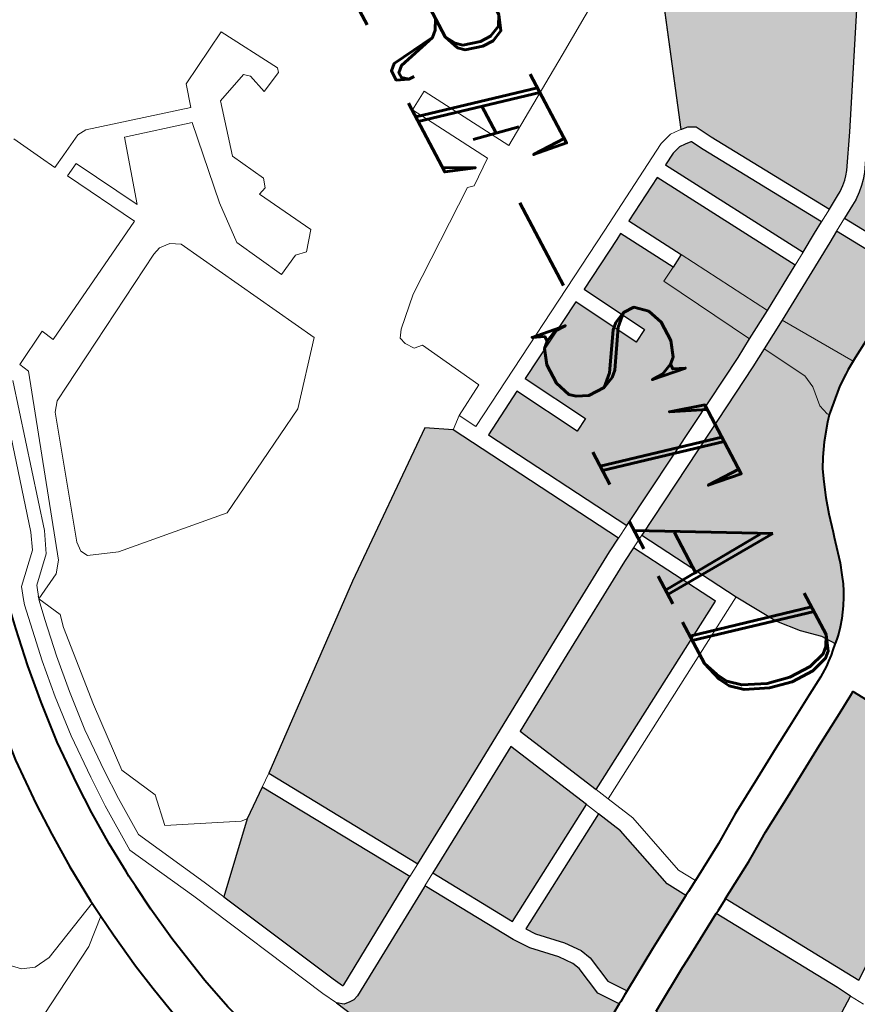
# Model space of a CAD drawing. Header units: metres. Extents: x 148691 to 149199, y 486355 to 486958.
# Tile 57 of 93: x 149133 to 149141, y 486507 to 486517. Entities that reach past the tile are written whole.
import ezdxf

# ---------------------------------------------------------------- set-up
doc = ezdxf.new("R2010")
doc.units = ezdxf.units.M
doc.header["$MEASUREMENT"] = 0
for name, color, linetype, lineweight in [('WVB-alg-onderhoek', 7, 'Continuous', 30), ('WVB-pen-brm-dik 018', 6, 'Continuous', 13), ('WVB-pen-dik 035', 1, 'Continuous', 40), ('WVB-raster-20%', 254, 'Continuous', 30), ('WVB-raster-60%', 253, 'Continuous', 30), ('WVB-tekst-dik 035', 1, 'Continuous', 40)]:
    doc.layers.add(name, color=color, linetype=linetype, lineweight=lineweight)
doc.styles.add('1 200   cursief   0.18', font='ITALICS.shx', dxfattribs={"height": 0.36})

# ---------------------------------------------------------------- blocks, each defined once
blk = doc.blocks.new('INZET')
at = {"layer": 'WVB-raster-20%', "extrusion": (0, 0, -1)}
for points in [[(0.082182, -0.072277), (0.080778, -0.071444), (0.08124, -0.070667), (0.08137, -0.07044), (0.081431, -0.070336), (0.082081, -0.069237), (0.08373, -0.069644), (0.085241, -0.070014), (0.08346, -0.071089), (0.082796, -0.071506), (0.082685, -0.071591), (0.082595, -0.071676), (0.082504, -0.071777), (0.0824, -0.071906), (0.082336, -0.072018)], [(0.085247, -0.074321), (0.085228, -0.074171), (0.085157, -0.074029), (0.084839, -0.073854), (0.082483, -0.072456), (0.082639, -0.072194), (0.08269, -0.072104), (0.08277, -0.072005), (0.082846, -0.071921), (0.082913, -0.071857), (0.082996, -0.071793), (0.083644, -0.071387), (0.085723, -0.070132), (0.086987, -0.070442), (0.088945, -0.070916), (0.088449, -0.072843), (0.088543, -0.073115)], [(0.071367, -0.080644), (0.06895, -0.079208), (0.068707, -0.07907), (0.069812, -0.077506), (0.069929, -0.077323), (0.070858, -0.074943), (0.071093, -0.075054), (0.071801, -0.07539), (0.072708, -0.075852), (0.072796, -0.075901), (0.073795, -0.076484), (0.07382, -0.076498), (0.073773, -0.07657), (0.073557, -0.076939), (0.073187, -0.077584), (0.072932, -0.078017), (0.072625, -0.078539), (0.072574, -0.078625), (0.072163, -0.079329), (0.071975, -0.079626), (0.07191, -0.079727), (0.071802, -0.079897)], [(0.077782, -0.087484), (0.074821, -0.085711), (0.075749, -0.084133), (0.077403, -0.081347), (0.078511, -0.079474), (0.078669, -0.079185), (0.08209, -0.081079), (0.082388, -0.081558), (0.080372, -0.084241)], [(0.070035, -0.082903), (0.069552, -0.082645), (0.06935, -0.082566), (0.069143, -0.082523), (0.068894, -0.082491), (0.068566, -0.082437), (0.068359, -0.082378), (0.068192, -0.082315), (0.068065, -0.082228), (0.067926, -0.082104), (0.067758, -0.081929), (0.067644, -0.081754), (0.067596, -0.08159), (0.067545, -0.081363), (0.067538, -0.081137), (0.067545, -0.080908), (0.067596, -0.08078), (0.067754, -0.080463), (0.068505, -0.079358), (0.068775, -0.079511), (0.071191, -0.080946), (0.070649, -0.08188), (0.070558, -0.082036), (0.070068, -0.082847)], [(0.072683, -0.084421), (0.072508, -0.084298), (0.072084, -0.083874), (0.071794, -0.083653), (0.071578, -0.083564), (0.07101, -0.083471), (0.07066, -0.083222), (0.070668, -0.083209), (0.071161, -0.082393), (0.071255, -0.082231), (0.07179, -0.081309), (0.072164, -0.081535), (0.073526, -0.081857), (0.074023, -0.082085)]]:
    blk.add_hatch(color=256, dxfattribs=at).paths.add_polyline_path(points)
at = {"layer": 'WVB-raster-20%'}
for points in [[(-0.078507, -0.078752), (-0.079668, -0.076633), (-0.080424, -0.075252), (-0.080637, -0.074886), (-0.080974, -0.074306), (-0.081894, -0.072758), (-0.082028, -0.072534), (-0.080625, -0.071702), (-0.080544, -0.071839), (-0.07984, -0.073029), (-0.079641, -0.073377), (-0.0796, -0.073443), (-0.079496, -0.073609), (-0.07944, -0.073693), (-0.079294, -0.073908), (-0.078884, -0.074361), (-0.078771, -0.074457), (-0.078458, -0.074698), (-0.078196, -0.074863), (-0.077997, -0.07498), (-0.077757, -0.075072), (-0.077462, -0.075186), (-0.077151, -0.075279), (-0.076791, -0.075378), (-0.076694, -0.075405), (-0.076609, -0.075428), (-0.076188, -0.075538), (-0.07596, -0.075617), (-0.075794, -0.075678), (-0.075666, -0.075734), (-0.075557, -0.075793), (-0.075409, -0.07588), (-0.075197, -0.076025), (-0.075062, -0.076132), (-0.074956, -0.076225), (-0.074882, -0.076303), (-0.074822, -0.076368), (-0.075078, -0.076541), (-0.075374, -0.07686), (-0.075752, -0.077191), (-0.076554, -0.07767)], [(-0.084772, -0.074915), (-0.084905, -0.074675), (-0.08496, -0.074504), (-0.084952, -0.074383), (-0.084936, -0.074259), (-0.08493, -0.074247), (-0.08469, -0.074114), (-0.082329, -0.072713), (-0.082195, -0.072938), (-0.08197, -0.073315)], [(-0.08168, -0.08051), (-0.082177, -0.079609), (-0.080925, -0.078924), (-0.081069, -0.078661), (-0.082322, -0.079346), (-0.083202, -0.077751), (-0.081936, -0.077067), (-0.082079, -0.076803), (-0.083347, -0.077488), (-0.083916, -0.076458), (-0.083984, -0.076336), (-0.082908, -0.075728), (-0.083056, -0.075467), (-0.084129, -0.076073), (-0.084626, -0.075178), (-0.081817, -0.073573), (-0.081279, -0.074478), (-0.080945, -0.075052), (-0.080729, -0.075424), (-0.079975, -0.076801), (-0.078814, -0.078922)], [(-0.076195, -0.082696), (-0.077102, -0.081168), (-0.078207, -0.079301), (-0.078363, -0.079015), (-0.076667, -0.078076), (-0.074472, -0.081905)], [(-0.07452, -0.085532), (-0.075448, -0.083954), (-0.076016, -0.082998), (-0.074297, -0.08221), (-0.072936, -0.084583)]]:
    blk.add_hatch(color=256, dxfattribs=at).paths.add_polyline_path(points)
at = {"layer": 'WVB-raster-60%'}
for points in [[(-0.07314, -0.088421), (-0.073041, -0.0883), (-0.073031, -0.088178), (-0.073031, -0.088089), (-0.073064, -0.087984), (-0.074352, -0.085818), (-0.074368, -0.08579), (-0.072617, -0.084742), (-0.072314, -0.084528), (-0.071886, -0.0841), (-0.071643, -0.083916), (-0.071496, -0.083855), (-0.070893, -0.083756), (-0.070504, -0.08348), (-0.07038, -0.083686), (-0.07005, -0.084253), (-0.06999, -0.084357), (-0.069831, -0.084631), (-0.069373, -0.085398), (-0.069322, -0.085483), (-0.068931, -0.08617), (-0.068819, -0.086413)], [(-0.076031, -0.089411), (-0.077185, -0.08828), (-0.077601, -0.087725), (-0.074669, -0.08597), (-0.074653, -0.085997), (-0.073386, -0.088127), (-0.073381, -0.088142), (-0.073381, -0.088153), (-0.073586, -0.08826)]]:
    blk.add_hatch(color=256, dxfattribs=at).paths.add_polyline_path(points)
at = {"layer": 'WVB-pen-brm-dik 018'}
for p, q in [((-0.085723, -0.070132), (-0.083644, -0.071387)), ((-0.083644, -0.071387), (-0.082996, -0.071793)), ((-0.080778, -0.071444), (-0.082182, -0.072277)), ((-0.082028, -0.072534), (-0.080625, -0.071702)), ((-0.082996, -0.071793), (-0.082913, -0.071857)), ((-0.082913, -0.071857), (-0.082846, -0.071921)), ((-0.082846, -0.071921), (-0.08277, -0.072005)), ((-0.0824, -0.071906), (-0.082504, -0.071777)), ((-0.082336, -0.072018), (-0.0824, -0.071906)), ((-0.08277, -0.072005), (-0.08269, -0.072104)), ((-0.08269, -0.072104), (-0.082639, -0.072194)), ((-0.082182, -0.072277), (-0.082336, -0.072018)), ((-0.082639, -0.072194), (-0.082483, -0.072456)), ((-0.082182, -0.072277), (-0.082028, -0.072534)), ((-0.082028, -0.072534), (-0.082182, -0.072277)), ((-0.082483, -0.072456), (-0.084839, -0.073854)), ((-0.082329, -0.072713), (-0.082483, -0.072456)), ((-0.082483, -0.072456), (-0.082329, -0.072713)), ((-0.08469, -0.074114), (-0.082329, -0.072713)), ((-0.082329, -0.072713), (-0.082195, -0.072938)), ((-0.081894, -0.072758), (-0.082028, -0.072534)), ((-0.080974, -0.074306), (-0.081894, -0.072758)), ((-0.082195, -0.072938), (-0.08197, -0.073315)), ((-0.085247, -0.074321), (-0.088543, -0.073115)), ((-0.08197, -0.073315), (-0.084772, -0.074915)), ((-0.081817, -0.073573), (-0.08197, -0.073315)), ((-0.08197, -0.073315), (-0.081817, -0.073573)), ((-0.0796, -0.073443), (-0.080974, -0.074306)), ((-0.079496, -0.073609), (-0.0796, -0.073443)), ((-0.084626, -0.075178), (-0.081817, -0.073573)), ((-0.081817, -0.073573), (-0.081279, -0.074478)), ((-0.07944, -0.073693), (-0.079496, -0.073609)), ((-0.088799, -0.07386), (-0.087647, -0.075711)), ((-0.087647, -0.075711), (-0.088799, -0.07386)), ((-0.084839, -0.073854), (-0.085157, -0.074029)), ((-0.079294, -0.073908), (-0.07944, -0.073693)), ((-0.085157, -0.074029), (-0.085228, -0.074171)), ((-0.078884, -0.074361), (-0.079294, -0.073908)), ((-0.085228, -0.074171), (-0.085247, -0.074321)), ((-0.084952, -0.074383), (-0.084936, -0.074259)), ((-0.084936, -0.074259), (-0.08493, -0.074247)), ((-0.08493, -0.074247), (-0.08469, -0.074114)), ((-0.085262, -0.074542), (-0.085251, -0.074355)), ((-0.085251, -0.074355), (-0.085262, -0.074542)), ((-0.085251, -0.074355), (-0.085247, -0.074321)), ((-0.085247, -0.074321), (-0.085251, -0.074355)), ((-0.08496, -0.074504), (-0.084952, -0.074383)), ((-0.080974, -0.074306), (-0.080637, -0.074886)), ((-0.080637, -0.074886), (-0.080974, -0.074306)), ((-0.080637, -0.074886), (-0.079788, -0.07443)), ((-0.079788, -0.07443), (-0.079525, -0.074388)), ((-0.079525, -0.074388), (-0.079123, -0.074444)), ((-0.079123, -0.074444), (-0.078915, -0.074388)), ((-0.078915, -0.074388), (-0.078884, -0.074361)), ((-0.085182, -0.074794), (-0.085262, -0.074542)), ((-0.085262, -0.074542), (-0.085182, -0.074794)), ((-0.084905, -0.074675), (-0.08496, -0.074504)), ((-0.081279, -0.074478), (-0.083056, -0.075467)), ((-0.080945, -0.075052), (-0.081279, -0.074478)), ((-0.081279, -0.074478), (-0.080945, -0.075052)), ((-0.084178, -0.076603), (-0.085182, -0.074794)), ((-0.085182, -0.074794), (-0.084178, -0.076603)), ((-0.084772, -0.074915), (-0.084905, -0.074675)), ((-0.082746, -0.076019), (-0.080945, -0.075052)), ((-0.080945, -0.075052), (-0.080729, -0.075424)), ((-0.080424, -0.075252), (-0.080637, -0.074886)), ((-0.084129, -0.076073), (-0.084626, -0.075178)), ((-0.080729, -0.075424), (-0.079975, -0.076801)), ((-0.079668, -0.076633), (-0.080424, -0.075252)), ((-0.083056, -0.075467), (-0.084129, -0.076073)), ((-0.082908, -0.075728), (-0.083056, -0.075467)), ((-0.083056, -0.075467), (-0.082908, -0.075728)), ((-0.087647, -0.075711), (-0.086556, -0.077483)), ((-0.086556, -0.077483), (-0.087647, -0.075711)), ((-0.083984, -0.076336), (-0.082908, -0.075728)), ((-0.082908, -0.075728), (-0.082746, -0.076019)), ((-0.083916, -0.076458), (-0.083984, -0.076336)), ((-0.074822, -0.076368), (-0.075078, -0.076541)), ((-0.074813, -0.076378), (-0.074822, -0.076368)), ((-0.074732, -0.076469), (-0.074813, -0.076378)), ((-0.081943, -0.080655), (-0.084178, -0.076603)), ((-0.084178, -0.076603), (-0.081943, -0.080655)), ((-0.083347, -0.077488), (-0.083916, -0.076458)), ((-0.075078, -0.076541), (-0.075374, -0.07686)), ((-0.074652, -0.076548), (-0.074732, -0.076469)), ((-0.074574, -0.076649), (-0.074652, -0.076548)), ((-0.082079, -0.076803), (-0.083347, -0.077488)), ((-0.081936, -0.077067), (-0.082079, -0.076803)), ((-0.079975, -0.076801), (-0.078814, -0.078922)), ((-0.078507, -0.078752), (-0.079668, -0.076633)), ((-0.074505, -0.076731), (-0.074574, -0.076649)), ((-0.074367, -0.07694), (-0.074505, -0.076731)), ((-0.075374, -0.07686), (-0.075752, -0.077191)), ((-0.074163, -0.077289), (-0.074367, -0.07694)), ((-0.083202, -0.077751), (-0.081936, -0.077067)), ((-0.075752, -0.077191), (-0.076554, -0.07767)), ((-0.073792, -0.077936), (-0.074163, -0.077289)), ((-0.086556, -0.077483), (-0.088289, -0.078461)), ((-0.088289, -0.078461), (-0.086556, -0.077483)), ((-0.082322, -0.079346), (-0.083202, -0.077751)), ((-0.076554, -0.07767), (-0.078507, -0.078752)), ((-0.076554, -0.07767), (-0.074198, -0.08178)), ((-0.074198, -0.08178), (-0.076554, -0.07767)), ((-0.088072, -0.078838), (-0.086533, -0.07797)), ((-0.086533, -0.07797), (-0.088072, -0.078838)), ((-0.086533, -0.07797), (-0.086172, -0.078456)), ((-0.086172, -0.078456), (-0.086533, -0.07797)), ((-0.073535, -0.078373), (-0.073792, -0.077936)), ((-0.078363, -0.079015), (-0.076667, -0.078076)), ((-0.076667, -0.078076), (-0.074472, -0.081905)), ((-0.088289, -0.078461), (-0.088072, -0.078838)), ((-0.088072, -0.078838), (-0.088289, -0.078461)), ((-0.086172, -0.078456), (-0.086205, -0.078589)), ((-0.086205, -0.078589), (-0.086172, -0.078456)), ((-0.073228, -0.078894), (-0.073535, -0.078373)), ((-0.086205, -0.078589), (-0.084836, -0.080531)), ((-0.084836, -0.080531), (-0.086205, -0.078589)), ((-0.081069, -0.078661), (-0.082322, -0.079346)), ((-0.080925, -0.078924), (-0.081069, -0.078661)), ((-0.078507, -0.078752), (-0.078363, -0.079015)), ((-0.078363, -0.079015), (-0.078507, -0.078752)), ((-0.082177, -0.079609), (-0.080925, -0.078924)), ((-0.078814, -0.078922), (-0.08168, -0.08051)), ((-0.078669, -0.079185), (-0.078814, -0.078922)), ((-0.078814, -0.078922), (-0.078669, -0.079185)), ((-0.073178, -0.078979), (-0.073228, -0.078894)), ((-0.078207, -0.079301), (-0.078363, -0.079015)), ((-0.072761, -0.079694), (-0.073178, -0.078979)), ((-0.068707, -0.07907), (-0.06895, -0.079208)), ((-0.08209, -0.081079), (-0.078669, -0.079185)), ((-0.078669, -0.079185), (-0.078511, -0.079474)), ((-0.077102, -0.081168), (-0.078207, -0.079301)), ((-0.06895, -0.079208), (-0.071367, -0.080644)), ((-0.068243, -0.07921), (-0.068505, -0.079358)), ((-0.068505, -0.079358), (-0.068243, -0.07921)), ((-0.078511, -0.079474), (-0.077403, -0.081347)), ((-0.071191, -0.080946), (-0.068775, -0.079511)), ((-0.068775, -0.079511), (-0.068505, -0.079358)), ((-0.068505, -0.079358), (-0.067754, -0.080463)), ((-0.08168, -0.08051), (-0.082177, -0.079609)), ((-0.072566, -0.080001), (-0.072761, -0.079694)), ((-0.072501, -0.080102), (-0.072566, -0.080001)), ((-0.0724, -0.080261), (-0.072501, -0.080102)), ((-0.083861, -0.080836), (-0.082639, -0.080215)), ((-0.082639, -0.080215), (-0.083861, -0.080836)), ((-0.082639, -0.080215), (-0.082286, -0.080845)), ((-0.082286, -0.080845), (-0.082639, -0.080215)), ((-0.071966, -0.081006), (-0.0724, -0.080261)), ((-0.084836, -0.080531), (-0.084334, -0.081063)), ((-0.084334, -0.081063), (-0.084836, -0.080531)), ((-0.082286, -0.080845), (-0.081943, -0.080655)), ((-0.081943, -0.080655), (-0.082286, -0.080845)), ((-0.071367, -0.080644), (-0.071357, -0.080661)), ((-0.071357, -0.080661), (-0.071306, -0.080748)), ((-0.090054, -0.080808), (-0.091206, -0.081467)), ((-0.091206, -0.081467), (-0.090054, -0.080808)), ((-0.089961, -0.080839), (-0.090054, -0.080808)), ((-0.090054, -0.080808), (-0.089961, -0.080839)), ((-0.089765, -0.081261), (-0.089961, -0.080839)), ((-0.089961, -0.080839), (-0.089765, -0.081261)), ((-0.083881, -0.081013), (-0.083861, -0.080836)), ((-0.083861, -0.080836), (-0.083881, -0.081013)), ((-0.082286, -0.080845), (-0.08209, -0.081079)), ((-0.08209, -0.081079), (-0.082286, -0.080845)), ((-0.071306, -0.080748), (-0.07123, -0.080878)), ((-0.07123, -0.080878), (-0.071191, -0.080946)), ((-0.084334, -0.081063), (-0.084186, -0.081161)), ((-0.084186, -0.081161), (-0.084334, -0.081063)), ((-0.084048, -0.081122), (-0.083881, -0.081013)), ((-0.083881, -0.081013), (-0.084048, -0.081122)), ((-0.082388, -0.081558), (-0.08209, -0.081079)), ((-0.072298, -0.081207), (-0.071966, -0.081006)), ((-0.071966, -0.081006), (-0.072298, -0.081207)), ((-0.071961, -0.081014), (-0.071966, -0.081006)), ((-0.071911, -0.0811), (-0.071961, -0.081014)), ((-0.071836, -0.081229), (-0.071911, -0.0811)), ((-0.090157, -0.081364), (-0.089765, -0.081261)), ((-0.089765, -0.081261), (-0.090157, -0.081364)), ((-0.084186, -0.081161), (-0.084048, -0.081122)), ((-0.084048, -0.081122), (-0.084186, -0.081161)), ((-0.076195, -0.082696), (-0.077102, -0.081168)), ((-0.07364, -0.081524), (-0.072298, -0.081207)), ((-0.072298, -0.081207), (-0.07364, -0.081524)), ((-0.07179, -0.081309), (-0.071836, -0.081229)), ((-0.091206, -0.081467), (-0.09062, -0.082558)), ((-0.09062, -0.082558), (-0.091206, -0.081467)), ((-0.090249, -0.081467), (-0.090157, -0.081364)), ((-0.090157, -0.081364), (-0.090249, -0.081467)), ((-0.090002, -0.082116), (-0.090249, -0.081467)), ((-0.090249, -0.081467), (-0.090002, -0.082116)), ((-0.077403, -0.081347), (-0.075749, -0.084133)), ((-0.072164, -0.081535), (-0.07179, -0.081309)), ((-0.080372, -0.084241), (-0.082388, -0.081558)), ((-0.074198, -0.08178), (-0.07364, -0.081524)), ((-0.07364, -0.081524), (-0.074198, -0.08178)), ((-0.073526, -0.081857), (-0.072164, -0.081535)), ((-0.086915, -0.081724), (-0.088006, -0.082291)), ((-0.088006, -0.082291), (-0.086915, -0.081724)), ((-0.086565, -0.082002), (-0.086915, -0.081724)), ((-0.086915, -0.081724), (-0.086565, -0.082002)), ((-0.074472, -0.081905), (-0.074198, -0.08178)), ((-0.074198, -0.08178), (-0.074472, -0.081905)), ((-0.074023, -0.082085), (-0.073526, -0.081857)), ((-0.088253, -0.082074), (-0.088922, -0.082414)), ((-0.088922, -0.082414), (-0.088253, -0.082074)), ((-0.088067, -0.082136), (-0.088253, -0.082074)), ((-0.088253, -0.082074), (-0.088067, -0.082136)), ((-0.086606, -0.082229), (-0.086565, -0.082002)), ((-0.086565, -0.082002), (-0.086606, -0.082229)), ((-0.074472, -0.081905), (-0.076195, -0.082696)), ((-0.088922, -0.082414), (-0.090002, -0.082116)), ((-0.090002, -0.082116), (-0.088922, -0.082414)), ((-0.088006, -0.082291), (-0.088067, -0.082136)), ((-0.088067, -0.082136), (-0.088006, -0.082291)), ((-0.0864, -0.082651), (-0.086606, -0.082229)), ((-0.086606, -0.082229), (-0.0864, -0.082651)), ((-0.076016, -0.082998), (-0.074297, -0.08221)), ((-0.074023, -0.082085), (-0.074297, -0.08221)), ((-0.074297, -0.08221), (-0.074023, -0.082085)), ((-0.074297, -0.08221), (-0.072936, -0.084583)), ((-0.072683, -0.084421), (-0.074023, -0.082085)), ((-0.09062, -0.082558), (-0.090163, -0.082695)), ((-0.090163, -0.082695), (-0.09062, -0.082558)), ((-0.084992, -0.082659), (-0.087854, -0.084129)), ((-0.084992, -0.082659), (-0.087854, -0.084129)), ((-0.087368, -0.083135), (-0.0864, -0.082651)), ((-0.0864, -0.082651), (-0.087368, -0.083135)), ((-0.083893, -0.083605), (-0.084992, -0.082659)), ((-0.083893, -0.083605), (-0.084992, -0.082659)), ((-0.090163, -0.082695), (-0.09074, -0.084736)), ((-0.09074, -0.084736), (-0.090163, -0.082695)), ((-0.090257, -0.08413), (-0.089883, -0.08281)), ((-0.089883, -0.08281), (-0.090257, -0.08413)), ((-0.089883, -0.08281), (-0.088222, -0.083073)), ((-0.088222, -0.083073), (-0.089883, -0.08281)), ((-0.075448, -0.083954), (-0.076016, -0.082998)), ((-0.088222, -0.083073), (-0.087368, -0.083135)), ((-0.087368, -0.083135), (-0.088222, -0.083073)), ((-0.07066, -0.083222), (-0.07101, -0.083471)), ((-0.070616, -0.083295), (-0.07066, -0.083222)), ((-0.070533, -0.083432), (-0.070616, -0.083295)), ((-0.070504, -0.08348), (-0.070533, -0.083432)), ((-0.08273, -0.085805), (-0.083893, -0.083605)), ((-0.08273, -0.085805), (-0.083893, -0.083605)), ((-0.071578, -0.083564), (-0.071794, -0.083653)), ((-0.07101, -0.083471), (-0.071578, -0.083564)), ((-0.070893, -0.083756), (-0.070504, -0.08348)), ((-0.071794, -0.083653), (-0.072084, -0.083874)), ((-0.071496, -0.083855), (-0.070893, -0.083756)), ((-0.07452, -0.085532), (-0.075448, -0.083954)), ((-0.072084, -0.083874), (-0.072508, -0.084298)), ((-0.071886, -0.0841), (-0.071643, -0.083916)), ((-0.071643, -0.083916), (-0.071496, -0.083855)), ((-0.088955, -0.084532), (-0.090257, -0.08413)), ((-0.090257, -0.08413), (-0.088955, -0.084532)), ((-0.087854, -0.084129), (-0.08797, -0.084321)), ((-0.087854, -0.084129), (-0.08797, -0.084321)), ((-0.075749, -0.084133), (-0.074821, -0.085711)), ((-0.072314, -0.084528), (-0.071886, -0.0841)), ((-0.08797, -0.084321), (-0.087995, -0.084539)), ((-0.08797, -0.084321), (-0.087995, -0.084539)), ((-0.077782, -0.087484), (-0.080372, -0.084241)), ((-0.072508, -0.084298), (-0.072683, -0.084421)), ((-0.090239, -0.085218), (-0.088955, -0.084532)), ((-0.088955, -0.084532), (-0.090239, -0.085218)), ((-0.087995, -0.084539), (-0.087931, -0.084698)), ((-0.087995, -0.084539), (-0.087931, -0.084698)), ((-0.072936, -0.084583), (-0.07452, -0.085532)), ((-0.072617, -0.084742), (-0.072314, -0.084528)), ((-0.09074, -0.084736), (-0.090726, -0.084927)), ((-0.090726, -0.084927), (-0.09074, -0.084736)), ((-0.088694, -0.084732), (-0.090102, -0.085485)), ((-0.090102, -0.085485), (-0.088694, -0.084732)), ((-0.08737, -0.087246), (-0.088694, -0.084732)), ((-0.088694, -0.084732), (-0.08737, -0.087246)), ((-0.087931, -0.084698), (-0.086257, -0.087748)), ((-0.087931, -0.084698), (-0.086257, -0.087748)), ((-0.074368, -0.08579), (-0.072617, -0.084742)), ((-0.090726, -0.084927), (-0.090503, -0.085359)), ((-0.090503, -0.085359), (-0.090726, -0.084927)), ((-0.090503, -0.085359), (-0.090366, -0.085626)), ((-0.090366, -0.085626), (-0.090503, -0.085359)), ((-0.090102, -0.085485), (-0.090239, -0.085218)), ((-0.090239, -0.085218), (-0.090102, -0.085485)), ((-0.07452, -0.085532), (-0.074368, -0.08579)), ((-0.074368, -0.08579), (-0.07452, -0.085532)), ((-0.090366, -0.085626), (-0.090672, -0.08579)), ((-0.090672, -0.08579), (-0.090366, -0.085626)), ((-0.074821, -0.085711), (-0.077782, -0.087484)), ((-0.074669, -0.08597), (-0.074821, -0.085711)), ((-0.074821, -0.085711), (-0.074669, -0.08597)), ((-0.090672, -0.08579), (-0.091247, -0.086079)), ((-0.091247, -0.086079), (-0.090672, -0.08579)), ((-0.083049, -0.088068), (-0.08273, -0.085805)), ((-0.083049, -0.088068), (-0.08273, -0.085805)), ((-0.077601, -0.087725), (-0.074669, -0.08597)), ((-0.074669, -0.08597), (-0.074653, -0.085997)), ((-0.074352, -0.085818), (-0.074368, -0.08579)), ((-0.073064, -0.087984), (-0.074352, -0.085818)), ((-0.074653, -0.085997), (-0.073386, -0.088127)), ((-0.068819, -0.086413), (-0.07314, -0.088421)), ((-0.087616, -0.087364), (-0.08737, -0.087246)), ((-0.08737, -0.087246), (-0.087616, -0.087364)), ((-0.087242, -0.088063), (-0.087616, -0.087364)), ((-0.087616, -0.087364), (-0.087242, -0.088063)), ((-0.077782, -0.087484), (-0.077601, -0.087725)), ((-0.077601, -0.087725), (-0.077782, -0.087484)), ((-0.077185, -0.08828), (-0.077601, -0.087725)), ((-0.086257, -0.087748), (-0.086078, -0.087889)), ((-0.086257, -0.087748), (-0.086078, -0.087889)), ((-0.086078, -0.087889), (-0.083599, -0.088707)), ((-0.086078, -0.087889), (-0.083599, -0.088707)), ((-0.087045, -0.087975), (-0.087242, -0.088063)), ((-0.087242, -0.088063), (-0.087045, -0.087975)), ((-0.083453, -0.089195), (-0.087045, -0.087975)), ((-0.087045, -0.087975), (-0.083453, -0.089195)), ((-0.083266, -0.088643), (-0.083049, -0.088068)), ((-0.083266, -0.088643), (-0.083049, -0.088068)), ((-0.073031, -0.088089), (-0.073064, -0.087984)), ((-0.073031, -0.088178), (-0.073031, -0.088089)), ((-0.077185, -0.08828), (-0.077195, -0.088408)), ((-0.077195, -0.088408), (-0.077185, -0.08828)), ((-0.076031, -0.089411), (-0.077185, -0.08828)), ((-0.073586, -0.08826), (-0.076031, -0.089411)), ((-0.073381, -0.088153), (-0.073586, -0.08826)), ((-0.073386, -0.088127), (-0.073381, -0.088142)), ((-0.073381, -0.088142), (-0.073381, -0.088153)), ((-0.07314, -0.088421), (-0.073041, -0.0883)), ((-0.073041, -0.0883), (-0.073031, -0.088178)), ((-0.077195, -0.088408), (-0.077826, -0.089788)), ((-0.077826, -0.089788), (-0.077195, -0.088408)), ((-0.07314, -0.088421), (-0.07343, -0.088574)), ((-0.07343, -0.088574), (-0.07314, -0.088421)), ((-0.083407, -0.08872), (-0.083266, -0.088643)), ((-0.083407, -0.08872), (-0.083266, -0.088643)), ((-0.07343, -0.088574), (-0.076321, -0.089934)), ((-0.076321, -0.089934), (-0.07343, -0.088574)), ((-0.083599, -0.088707), (-0.083407, -0.08872)), ((-0.083599, -0.088707), (-0.083407, -0.08872)), ((-0.083237, -0.089363), (-0.083453, -0.089195)), ((-0.083453, -0.089195), (-0.083237, -0.089363)), ((-0.082964, -0.089896), (-0.083237, -0.089363)), ((-0.083237, -0.089363), (-0.082964, -0.089896)), ((-0.076473, -0.089618), (-0.076031, -0.089411)), ((-0.076031, -0.089411), (-0.076473, -0.089618)), ((-0.082488, -0.089668), (-0.082964, -0.089896)), ((-0.082964, -0.089896), (-0.082488, -0.089668)), ((-0.082232, -0.089727), (-0.082488, -0.089668)), ((-0.082488, -0.089668), (-0.082232, -0.089727)), ((-0.078456, -0.08967), (-0.079195, -0.090025)), ((-0.079195, -0.090025), (-0.078456, -0.08967)), ((-0.077826, -0.089788), (-0.078456, -0.08967)), ((-0.078456, -0.08967), (-0.077826, -0.089788)), ((-0.077912, -0.090328), (-0.076473, -0.089618)), ((-0.076473, -0.089618), (-0.077912, -0.090328)), ((-0.080607, -0.089915), (-0.082232, -0.089727)), ((-0.082232, -0.089727), (-0.080607, -0.089915)), ((-0.083015, -0.089883), (-0.082964, -0.089896)), ((-0.082964, -0.089896), (-0.083015, -0.089883)), ((-0.082964, -0.089896), (-0.082925, -0.089906)), ((-0.082925, -0.089906), (-0.082964, -0.089896)), ((-0.082925, -0.089906), (-0.082543, -0.08998)), ((-0.082543, -0.08998), (-0.082925, -0.089906)), ((-0.082543, -0.08998), (-0.081796, -0.090114)), ((-0.081796, -0.090114), (-0.082543, -0.08998)), ((-0.079195, -0.090025), (-0.080607, -0.089915)), ((-0.080607, -0.089915), (-0.079195, -0.090025)), ((-0.076321, -0.089934), (-0.07772, -0.090623)), ((-0.07772, -0.090623), (-0.076321, -0.089934)), ((-0.083062, -0.090181), (-0.083089, -0.090174)), ((-0.083089, -0.090174), (-0.083062, -0.090181)), ((-0.08299, -0.090199), (-0.083062, -0.090181)), ((-0.083062, -0.090181), (-0.08299, -0.090199)), ((-0.082598, -0.090275), (-0.08299, -0.090199)), ((-0.08299, -0.090199), (-0.082598, -0.090275)), ((-0.081796, -0.090114), (-0.081058, -0.090215)), ((-0.081058, -0.090215), (-0.081796, -0.090114)), ((-0.081058, -0.090215), (-0.08024, -0.0903)), ((-0.08024, -0.0903), (-0.081058, -0.090215)), ((-0.081842, -0.09041), (-0.082598, -0.090275)), ((-0.082598, -0.090275), (-0.081842, -0.09041)), ((-0.081094, -0.090513), (-0.081842, -0.09041)), ((-0.081842, -0.09041), (-0.081094, -0.090513)), ((-0.08024, -0.0903), (-0.079349, -0.090339)), ((-0.079349, -0.090339), (-0.08024, -0.0903)), ((-0.079349, -0.090339), (-0.078726, -0.090346)), ((-0.078726, -0.090346), (-0.079349, -0.090339)), ((-0.078726, -0.090346), (-0.077912, -0.090328)), ((-0.077912, -0.090328), (-0.078726, -0.090346)), ((-0.074743, -0.090515), (-0.07407, -0.090357)), ((-0.082653, -0.09057), (-0.081889, -0.090707)), ((-0.080262, -0.090599), (-0.081094, -0.090513)), ((-0.081094, -0.090513), (-0.080262, -0.090599)), ((-0.079357, -0.090638), (-0.080262, -0.090599)), ((-0.080262, -0.090599), (-0.079357, -0.090638)), ((-0.078724, -0.090646), (-0.079357, -0.090638)), ((-0.079357, -0.090638), (-0.078724, -0.090646)), ((-0.07772, -0.090623), (-0.078724, -0.090646)), ((-0.078724, -0.090646), (-0.07772, -0.090623)), ((-0.075781, -0.090707), (-0.075246, -0.090611)), ((-0.075246, -0.090611), (-0.074743, -0.090515)), ((-0.081889, -0.090707), (-0.08113, -0.090811)), ((-0.08113, -0.090811), (-0.080284, -0.090898)), ((-0.077026, -0.090857), (-0.076494, -0.090802)), ((-0.076494, -0.090802), (-0.075781, -0.090707)), ((-0.080284, -0.090898), (-0.079365, -0.090938)), ((-0.079365, -0.090938), (-0.078723, -0.090946)), ((-0.078723, -0.090946), (-0.078021, -0.09093)), ((-0.078021, -0.09093), (-0.077378, -0.090889)), ((-0.077378, -0.090889), (-0.077271, -0.090882)), ((-0.077271, -0.090882), (-0.077026, -0.090857)), ((-0.074556, -0.091396), (-0.075082, -0.091496)), ((-0.075642, -0.091596), (-0.076388, -0.091696)), ((-0.075082, -0.091496), (-0.075642, -0.091596)), ((-0.07939, -0.091838), (-0.08035, -0.091796)), ((-0.077196, -0.09178), (-0.077982, -0.09183)), ((-0.077142, -0.091774), (-0.077196, -0.09178)), ((-0.076828, -0.091742), (-0.077142, -0.091774)), ((-0.076588, -0.093031), (-0.077142, -0.091774)), ((-0.077142, -0.091774), (-0.076588, -0.093031)), ((-0.076388, -0.091696), (-0.076828, -0.091742)), ((-0.076414, -0.092235), (-0.076828, -0.091742)), ((-0.076828, -0.091742), (-0.076414, -0.092235)), ((-0.078718, -0.091846), (-0.07939, -0.091838)), ((-0.077982, -0.09183), (-0.078718, -0.091846)), ((-0.075153, -0.094521), (-0.076414, -0.092235)), ((-0.076414, -0.092235), (-0.075153, -0.094521)), ((-0.076546, -0.093363), (-0.076588, -0.093031)), ((-0.076588, -0.093031), (-0.076546, -0.093363)), ((-0.076644, -0.093617), (-0.076546, -0.093363)), ((-0.076546, -0.093363), (-0.076644, -0.093617)), ((-0.078876, -0.095898), (-0.076644, -0.093617)), ((-0.076644, -0.093617), (-0.078876, -0.095898))]:
    blk.add_line(p, q, dxfattribs=at)
at = {"layer": 'WVB-pen-brm-dik 018', "ltscale": 0.5}
for p, q in [((-0.084108, -0.089166), (-0.087025, -0.088335)), ((-0.084201, -0.089417), (-0.087072, -0.088599)), ((-0.083678, -0.089352), (-0.084108, -0.089166)), ((-0.083871, -0.089559), (-0.084201, -0.089417)), ((-0.083215, -0.089805), (-0.083678, -0.089352)), ((-0.083334, -0.090085), (-0.083871, -0.089559)), ((-0.082964, -0.089896), (-0.083215, -0.089805)), ((-0.083089, -0.090174), (-0.083334, -0.090085))]:
    blk.add_line(p, q, dxfattribs=at)
at = {"layer": 'WVB-pen-dik 035', "flags": 128}
for points in [[(-0.080625, -0.071702), (-0.080544, -0.071839), (-0.07984, -0.073029), (-0.079641, -0.073377), (-0.0796, -0.073443)], [(-0.0796, -0.073443), (-0.079496, -0.073609), (-0.07944, -0.073693), (-0.079294, -0.073908), (-0.078884, -0.074361)], [(-0.078884, -0.074361), (-0.078771, -0.074457), (-0.078458, -0.074698), (-0.078196, -0.074863), (-0.077997, -0.07498), (-0.077757, -0.075072), (-0.077462, -0.075186), (-0.077151, -0.075279), (-0.076791, -0.075378), (-0.076694, -0.075405), (-0.076609, -0.075428), (-0.076188, -0.075538), (-0.07596, -0.075617), (-0.075794, -0.075678), (-0.075666, -0.075734), (-0.075557, -0.075793), (-0.075409, -0.07588), (-0.075197, -0.076025), (-0.075062, -0.076132), (-0.074956, -0.076225), (-0.074882, -0.076303), (-0.074822, -0.076368)], [(-0.07382, -0.076498), (-0.073795, -0.076484), (-0.072796, -0.075901), (-0.072708, -0.075852), (-0.071801, -0.07539), (-0.071093, -0.075054)], [(-0.074822, -0.076368), (-0.074813, -0.076378), (-0.074732, -0.076469), (-0.074652, -0.076548), (-0.074574, -0.076649), (-0.074505, -0.076731), (-0.074367, -0.07694), (-0.074163, -0.077289), (-0.073792, -0.077936), (-0.073535, -0.078373), (-0.073228, -0.078894), (-0.073178, -0.078979), (-0.072761, -0.079694), (-0.072566, -0.080001), (-0.072501, -0.080102), (-0.0724, -0.080261), (-0.071966, -0.081006)], [(-0.071367, -0.080644), (-0.071802, -0.079897), (-0.07191, -0.079727), (-0.071975, -0.079626), (-0.072163, -0.079329), (-0.072574, -0.078625), (-0.072625, -0.078539), (-0.072932, -0.078017), (-0.073187, -0.077584), (-0.073557, -0.076939), (-0.073773, -0.07657), (-0.07382, -0.076498)], [(-0.071191, -0.080946), (-0.07123, -0.080878), (-0.071306, -0.080748), (-0.071357, -0.080661), (-0.071367, -0.080644)], [(-0.071966, -0.081006), (-0.071961, -0.081014), (-0.071911, -0.0811), (-0.071836, -0.081229), (-0.07179, -0.081309)], [(-0.070035, -0.082903), (-0.070068, -0.082847), (-0.070558, -0.082036), (-0.070649, -0.08188), (-0.071191, -0.080946)], [(-0.07179, -0.081309), (-0.071255, -0.082231), (-0.071161, -0.082393), (-0.070668, -0.083209), (-0.07066, -0.083222)], [(-0.07066, -0.083222), (-0.070616, -0.083295), (-0.070533, -0.083432), (-0.070504, -0.08348)], [(-0.070504, -0.08348), (-0.07038, -0.083686), (-0.07005, -0.084253), (-0.06999, -0.084357), (-0.069831, -0.084631), (-0.069373, -0.085398), (-0.069322, -0.085483), (-0.068931, -0.08617), (-0.068819, -0.086413)], [(-0.092532, -0.089453), (-0.092476, -0.089455), (-0.091666, -0.089503), (-0.090978, -0.089574), (-0.090142, -0.089687), (-0.089218, -0.08984), (-0.088357, -0.090017), (-0.087515, -0.090209), (-0.086202, -0.09058), (-0.08517, -0.090875), (-0.084493, -0.091056), (-0.083252, -0.091371), (-0.082818, -0.091455), (-0.08203, -0.091596), (-0.081237, -0.091704), (-0.08035, -0.091796), (-0.07939, -0.091838), (-0.078718, -0.091846), (-0.077982, -0.09183), (-0.077196, -0.09178), (-0.077142, -0.091774)], [(-0.071355, -0.08945), (-0.072002, -0.089709), (-0.07268, -0.089939), (-0.073309, -0.090132), (-0.07407, -0.090357), (-0.074743, -0.090515), (-0.075246, -0.090611), (-0.075781, -0.090707), (-0.076494, -0.090802), (-0.077026, -0.090857)], [(-0.076828, -0.091742), (-0.076388, -0.091696), (-0.075642, -0.091596), (-0.075082, -0.091496), (-0.074556, -0.091396), (-0.07384, -0.091227), (-0.073049, -0.090994), (-0.072403, -0.090795), (-0.07169, -0.090553), (-0.070851, -0.090218), (-0.069893, -0.089779)], [(-0.077378, -0.090889), (-0.078021, -0.09093), (-0.078723, -0.090946), (-0.079365, -0.090938), (-0.080284, -0.090898), (-0.08113, -0.090811), (-0.081889, -0.090707), (-0.082653, -0.09057), (-0.083056, -0.090492), (-0.083163, -0.090465)], [(-0.077026, -0.090857), (-0.077271, -0.090882), (-0.077378, -0.090889)], [(-0.077142, -0.091774), (-0.076828, -0.091742)]]:
    blk.add_lwpolyline(points, dxfattribs=at)
at = {"layer": 'WVB-raster-20%', "flags": 128}
for points in [[(-0.080778, -0.071444), (-0.08124, -0.070667), (-0.08137, -0.07044), (-0.081431, -0.070336), (-0.082081, -0.069237), (-0.08373, -0.069644), (-0.085241, -0.070014), (-0.08346, -0.071089), (-0.082796, -0.071506), (-0.082685, -0.071591), (-0.082595, -0.071676), (-0.082504, -0.071777), (-0.0824, -0.071906), (-0.082336, -0.072018), (-0.082182, -0.072277)], [(-0.082483, -0.072456), (-0.082639, -0.072194), (-0.08269, -0.072104), (-0.08277, -0.072005), (-0.082846, -0.071921), (-0.082913, -0.071857), (-0.082996, -0.071793), (-0.083644, -0.071387), (-0.085723, -0.070132), (-0.086987, -0.070442), (-0.088945, -0.070916), (-0.088449, -0.072843), (-0.088543, -0.073115), (-0.085247, -0.074321), (-0.085228, -0.074171), (-0.085157, -0.074029), (-0.084839, -0.073854)], [(-0.084772, -0.074915), (-0.08197, -0.073315), (-0.082195, -0.072938), (-0.082329, -0.072713), (-0.08469, -0.074114), (-0.08493, -0.074247), (-0.084936, -0.074259), (-0.084952, -0.074383), (-0.08496, -0.074504), (-0.084905, -0.074675)], [(-0.078814, -0.078922), (-0.079975, -0.076801), (-0.080729, -0.075424), (-0.080945, -0.075052), (-0.081279, -0.074478), (-0.081817, -0.073573), (-0.084626, -0.075178), (-0.084129, -0.076073), (-0.083056, -0.075467), (-0.082908, -0.075728), (-0.083984, -0.076336), (-0.083916, -0.076458), (-0.083347, -0.077488), (-0.082079, -0.076803), (-0.081936, -0.077067), (-0.083202, -0.077751), (-0.082322, -0.079346), (-0.081069, -0.078661), (-0.080925, -0.078924), (-0.082177, -0.079609), (-0.08168, -0.08051)], [(-0.068707, -0.07907), (-0.069812, -0.077506), (-0.069929, -0.077323), (-0.070858, -0.074943), (-0.071093, -0.075054), (-0.071801, -0.07539), (-0.072708, -0.075852), (-0.072796, -0.075901), (-0.073795, -0.076484), (-0.07382, -0.076498), (-0.073773, -0.07657), (-0.073557, -0.076939), (-0.073187, -0.077584), (-0.072932, -0.078017), (-0.072625, -0.078539), (-0.072574, -0.078625), (-0.072163, -0.079329), (-0.071975, -0.079626), (-0.07191, -0.079727), (-0.071802, -0.079897), (-0.071367, -0.080644), (-0.06895, -0.079208)], [(-0.074472, -0.081905), (-0.076667, -0.078076), (-0.078363, -0.079015), (-0.078207, -0.079301), (-0.077102, -0.081168), (-0.076195, -0.082696)], [(-0.075749, -0.084133), (-0.077403, -0.081347), (-0.078511, -0.079474), (-0.078669, -0.079185), (-0.08209, -0.081079), (-0.082388, -0.081558), (-0.080372, -0.084241), (-0.077782, -0.087484), (-0.074821, -0.085711)], [(-0.070035, -0.082903), (-0.069552, -0.082645), (-0.06935, -0.082566), (-0.069143, -0.082523), (-0.068894, -0.082491), (-0.068566, -0.082437), (-0.068359, -0.082378), (-0.068192, -0.082315), (-0.068065, -0.082228), (-0.067926, -0.082104), (-0.067758, -0.081929), (-0.067644, -0.081754), (-0.067596, -0.08159), (-0.067545, -0.081363), (-0.067538, -0.081137), (-0.067545, -0.080908), (-0.067596, -0.08078), (-0.067754, -0.080463), (-0.068505, -0.079358), (-0.068775, -0.079511), (-0.071191, -0.080946), (-0.070649, -0.08188), (-0.070558, -0.082036), (-0.070068, -0.082847)], [(-0.07066, -0.083222), (-0.070668, -0.083209), (-0.071161, -0.082393), (-0.071255, -0.082231), (-0.07179, -0.081309), (-0.072164, -0.081535), (-0.073526, -0.081857), (-0.074023, -0.082085), (-0.072683, -0.084421), (-0.072508, -0.084298), (-0.072084, -0.083874), (-0.071794, -0.083653), (-0.071578, -0.083564), (-0.07101, -0.083471)], [(-0.072936, -0.084583), (-0.074297, -0.08221), (-0.076016, -0.082998), (-0.075448, -0.083954), (-0.07452, -0.085532)]]:
    blk.add_lwpolyline(points, close=True, dxfattribs=at)
blk.add_lwpolyline([(-0.080625, -0.071702), (-0.082028, -0.072534), (-0.081894, -0.072758), (-0.080974, -0.074306), (-0.080637, -0.074886), (-0.080424, -0.075252), (-0.079668, -0.076633), (-0.078507, -0.078752), (-0.076554, -0.07767), (-0.075752, -0.077191), (-0.075374, -0.07686), (-0.075078, -0.076541), (-0.074822, -0.076368), (-0.074882, -0.076303), (-0.074956, -0.076225), (-0.075062, -0.076132), (-0.075197, -0.076025), (-0.075409, -0.07588), (-0.075557, -0.075793), (-0.075666, -0.075734), (-0.075794, -0.075678), (-0.07596, -0.075617), (-0.076188, -0.075538), (-0.076609, -0.075428), (-0.076694, -0.075405), (-0.076791, -0.075378), (-0.077151, -0.075279), (-0.077462, -0.075186), (-0.077757, -0.075072), (-0.077997, -0.07498), (-0.078196, -0.074863), (-0.078458, -0.074698), (-0.078771, -0.074457), (-0.078884, -0.074361), (-0.079294, -0.073908), (-0.07944, -0.073693), (-0.079496, -0.073609), (-0.0796, -0.073443), (-0.079641, -0.073377), (-0.07984, -0.073029)], dxfattribs=at)
at = {"layer": 'WVB-raster-60%', "flags": 128}
for points in [[(-0.068819, -0.086413), (-0.068931, -0.08617), (-0.069322, -0.085483), (-0.069373, -0.085398), (-0.069831, -0.084631), (-0.06999, -0.084357), (-0.07005, -0.084253), (-0.07038, -0.083686), (-0.070504, -0.08348), (-0.070893, -0.083756), (-0.071496, -0.083855), (-0.071643, -0.083916), (-0.071886, -0.0841), (-0.072314, -0.084528), (-0.072617, -0.084742), (-0.074368, -0.08579), (-0.074352, -0.085818), (-0.073064, -0.087984), (-0.073031, -0.088089), (-0.073031, -0.088178), (-0.073041, -0.0883), (-0.07314, -0.088421)], [(-0.076031, -0.089411), (-0.073586, -0.08826), (-0.073381, -0.088153), (-0.073381, -0.088142), (-0.073386, -0.088127), (-0.074653, -0.085997), (-0.074669, -0.08597), (-0.077601, -0.087725), (-0.077185, -0.08828)]]:
    blk.add_lwpolyline(points, close=True, dxfattribs=at)
at = {"layer": 'WVB-tekst-dik 035', "style": '1 200   cursief   0.18'}
blk.add_text('ALMERE-STAD', height=0.0024, dxfattribs=at).set_placement((-0.099953, -0.078845))

msp = doc.modelspace()

# ---------------------------------------------------------------- linework, layer by layer
at = {"layer": 'WVB-alg-onderhoek', "lineweight": 40, "ltscale": 500}
msp.add_3dface([(148700.4878, 486813.0287), (148938.2606, 486361.8479), (149192.1604, 486495.6534), (148954.3876, 486946.8342)], dxfattribs=at)

# ---------------------------------------------------------------- block references
at = {"layer": 'WVB-raster-60%', "xscale": 500, "yscale": 500, "zscale": 500, "rotation": 297.8247840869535}
msp.add_blockref('INZET', (149192.1604, 486495.6534), dxfattribs=at)

doc.saveas('drawing.dxf')
